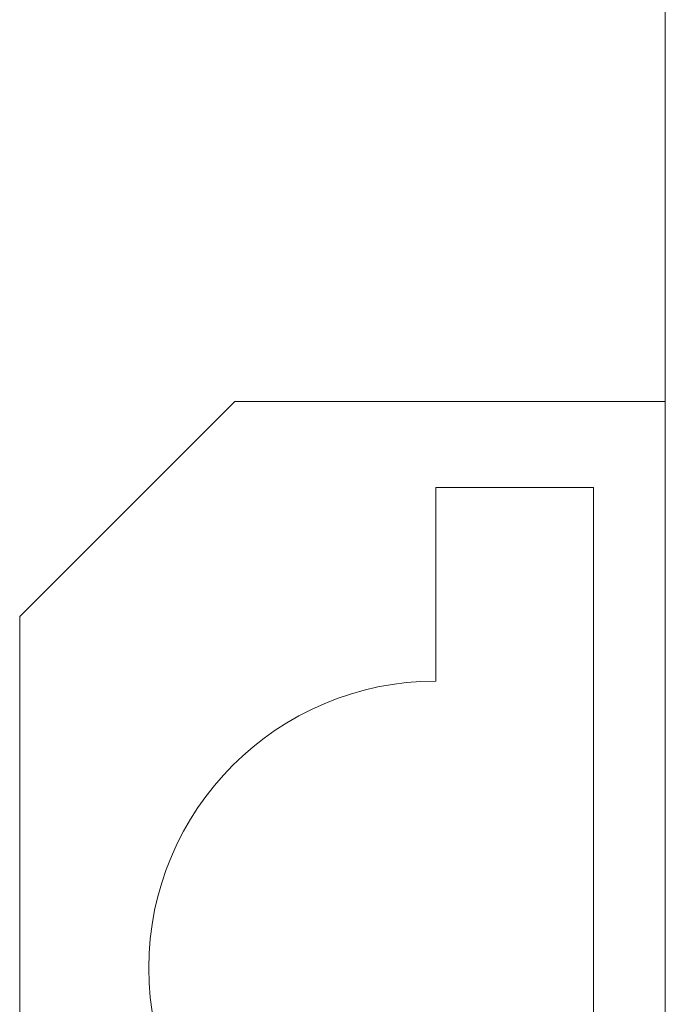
# Model space of a CAD drawing. Header units: inches. Extents: x 830 to 2171, y -969 to 167.
# Tile 13 of 27: x 1854.59 to 1859.09, y -733.59 to -726.73. Entities that reach past the tile are written whole.
import ezdxf

# ---------------------------------------------------------------- set-up
doc = ezdxf.new("R2010")
doc.units = ezdxf.units.IN
doc.header["$LTSCALE"] = 23.1
doc.header["$MEASUREMENT"] = 0
doc.layers.get('0').update_dxf_attribs({"lineweight": 18})

msp = doc.modelspace()

# ---------------------------------------------------------------- linework, layer by layer
at = {"color": 7, "linetype": 'Continuous', "lineweight": 0}
for p, q in [((1859.0899, -738.2874), (1859.0899, -712.3874)), ((1854.5899, -730.8874), (1856.0899, -729.3874)), ((1859.0899, -729.3874), (1856.0899, -729.3874)), ((1857.4899, -731.3374), (1857.4899, -729.9874)), ((1858.5899, -729.9874), (1857.4899, -729.9874)), ((1858.5899, -729.9874), (1858.5899, -736.6874)), ((1854.5899, -735.7874), (1854.5899, -730.8874))]:
    msp.add_line(p, q, dxfattribs=at)
msp.add_arc((1857.4899, -733.3374), 2, 90, 270, dxfattribs=at)

doc.saveas('drawing.dxf')
